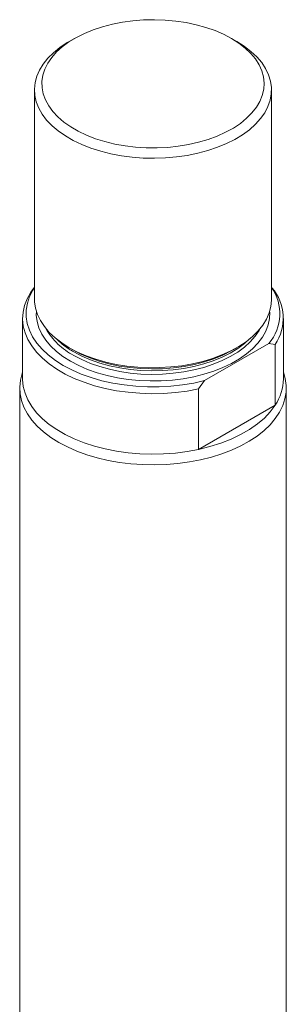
# Model space of a CAD drawing. Header units: millimetres. Extents: x 450 to 25135, y 150 to 17673.
# Tile 95 of 201: x 5056 to 5146, y 14367 to 14700. Entities that reach past the tile are written whole.
import ezdxf

# ---------------------------------------------------------------- set-up
doc = ezdxf.new("R2010")
doc.units = ezdxf.units.MM
doc.linetypes.add('SLD-Centrada-doble', pattern=[12.7, 6.35, -1.27, 1.27, -1.27, 1.27, -1.27])
doc.linetypes.add('SLD-Continua', pattern=[0])
doc.layers.add('OCULTA', color=8, linetype='SLD-Continua')

msp = doc.modelspace()

# ---------------------------------------------------------------- linework, layer by layer
at = {"layer": 'OCULTA', "linetype": 'SLD-Continua', "lineweight": 18, "ltscale": 30}
for p, q in [((5074.29, 14693.38), (5072.52, 14692.36)), ((5129.1, 14692.36), (5127.33, 14693.38)), ((5060.81, 14676.03), (5060.81, 14605.32)), ((5140.81, 14605.32), (5140.81, 14676.03)), ((5060.81, 14609.4), (5059.56, 14607.71)), ((5140.97, 14609.24), (5140.81, 14609.45)), ((5056.81, 14598.87), (5056.81, 14578.45)), ((5144.81, 14578.45), (5144.81, 14598.87)), ((5072.52, 14588.99), (5073.74, 14588.29)), ((5139.95, 14590.44), (5118.23, 14577.9)), ((5127.87, 14588.29), (5129.1, 14588.99)), ((5142.05, 14590.02), (5139.95, 14590.44)), ((5142.05, 14569.61), (5142.05, 14590.02)), ((5056.81, 14580.88), (5056.62, 14580.33)), ((5144.99, 14580.33), (5144.81, 14580.88)), ((5055.81, 14575.41), (5055.81, 13099.29)), ((5116.13, 14575.06), (5118.23, 14577.9)), ((5116.13, 14554.64), (5116.13, 14575.06)), ((5145.81, 13099.29), (5145.81, 14575.41)), ((5142.05, 14569.61), (5116.13, 14554.64))]:
    msp.add_line(p, q, dxfattribs=at)
at = {"layer": 'OCULTA', "linetype": 'SLD-Continua', "lineweight": 18, "ltscale": 30, "flags": 128}
for points in [[(5127.32, 14693.38), (5124.64, 14694.78), (5121.74, 14696.03), (5118.63, 14697.12), (5115.37, 14698.02), (5111.96, 14698.74), (5108.46, 14699.26), (5104.88, 14699.59), (5101.26, 14699.72), (5097.64, 14699.64), (5094.05, 14699.37), (5090.52, 14698.89), (5087.09, 14698.22), (5083.78, 14697.36), (5080.64, 14696.32), (5077.68, 14695.11), (5074.94, 14693.74), (5072.44, 14692.23), (5070.2, 14690.58), (5068.26, 14688.82), (5066.61, 14686.96), (5065.29, 14685.01), (5064.29, 14683), (5063.64, 14680.94), (5063.33, 14678.86), (5063.38, 14676.76), (5063.77, 14674.68), (5064.51, 14672.64), (5065.59, 14670.64), (5066.99, 14668.71), (5068.72, 14666.87), (5070.74, 14665.14), (5073.04, 14663.52), (5075.6, 14662.04), (5078.4, 14660.71), (5081.41, 14659.55), (5084.59, 14658.55), (5087.93, 14657.74), (5091.39, 14657.12), (5094.94, 14656.69), (5098.54, 14656.46), (5102.17, 14656.44), (5105.78, 14656.61), (5109.34, 14656.99), (5112.83, 14657.56), (5116.2, 14658.33), (5119.43, 14659.28), (5122.48, 14660.41), (5125.33, 14661.7), (5127.96, 14663.14), (5130.33, 14664.72), (5132.42, 14666.43), (5134.22, 14668.24), (5135.71, 14670.15), (5136.87, 14672.13), (5137.69, 14674.17), (5138.17, 14676.24), (5138.3, 14678.33), (5138.09, 14680.42), (5137.52, 14682.49), (5136.61, 14684.51), (5135.37, 14686.48), (5133.8, 14688.36), (5131.92, 14690.15), (5129.76, 14691.83), (5127.32, 14693.38)], [(5129.09, 14692.36), (5131.62, 14690.76), (5133.87, 14689.03), (5135.83, 14687.18), (5137.49, 14685.24), (5138.82, 14683.22), (5139.82, 14681.13), (5140.47, 14679), (5140.78, 14676.84), (5140.74, 14674.68), (5140.34, 14672.52), (5139.6, 14670.4), (5138.52, 14668.33), (5137.1, 14666.33), (5135.37, 14664.41), (5133.33, 14662.59), (5131.01, 14660.89), (5128.42, 14659.32), (5125.59, 14657.9), (5122.54, 14656.64), (5119.3, 14655.55), (5115.9, 14654.64), (5112.36, 14653.92), (5108.73, 14653.4), (5105.02, 14653.07), (5101.28, 14652.94), (5097.53, 14653.02), (5093.81, 14653.29), (5090.15, 14653.77), (5086.59, 14654.45), (5083.15, 14655.31), (5079.87, 14656.36), (5076.77, 14657.57), (5073.88, 14658.95), (5071.23, 14660.49), (5068.84, 14662.15), (5066.73, 14663.94), (5064.91, 14665.84), (5063.42, 14667.82), (5062.25, 14669.88), (5061.42, 14671.99), (5060.94, 14674.14), (5060.81, 14676.3), (5061.03, 14678.46), (5061.6, 14680.6), (5062.51, 14682.7), (5063.76, 14684.74), (5065.34, 14686.71), (5067.23, 14688.58), (5069.41, 14690.34), (5071.87, 14691.97), (5072.52, 14692.36)], [(5060.81, 14609.36), (5060.22, 14608.43), (5059.13, 14606.23), (5058.39, 14603.98), (5058.01, 14601.7), (5058, 14599.41), (5058.36, 14597.12), (5059.09, 14594.87), (5060.17, 14592.67), (5061.6, 14590.53), (5063.36, 14588.48), (5065.45, 14586.53), (5067.84, 14584.7), (5070.51, 14583.01), (5073.44, 14581.47), (5076.61, 14580.09), (5079.99, 14578.88), (5083.54, 14577.86), (5087.24, 14577.04), (5091.06, 14576.41), (5094.96, 14576), (5098.91, 14575.79), (5102.88, 14575.79), (5106.83, 14576.01), (5110.73, 14576.44), (5114.54, 14577.07), (5118.23, 14577.9)], [(5116.13, 14575.06), (5112.31, 14574.35), (5108.39, 14573.85), (5104.4, 14573.55), (5100.39, 14573.47), (5096.38, 14573.6), (5092.41, 14573.93), (5088.51, 14574.48), (5084.71, 14575.23), (5081.04, 14576.17), (5077.54, 14577.31), (5074.23, 14578.62), (5071.15, 14580.11), (5068.31, 14581.74), (5065.74, 14583.53), (5063.46, 14585.44), (5061.5, 14587.46), (5059.86, 14589.57), (5058.56, 14591.77), (5057.62, 14594.02), (5057.03, 14596.31), (5056.81, 14598.63), (5056.95, 14600.94), (5057.46, 14603.24), (5058.34, 14605.51), (5059.56, 14607.71)], [(5060.81, 14605.32), (5060.83, 14604.51), (5061.14, 14602.35), (5061.8, 14600.22), (5062.79, 14598.13), (5064.13, 14596.11), (5065.78, 14594.16), (5067.74, 14592.32), (5070, 14590.59), (5072.52, 14588.99)], [(5072.52, 14588.99), (5075.3, 14587.53), (5078.29, 14586.23), (5081.49, 14585.1), (5084.85, 14584.14), (5088.36, 14583.37), (5091.97, 14582.8), (5095.66, 14582.42), (5099.4, 14582.24), (5103.15, 14582.27), (5106.88, 14582.49), (5110.55, 14582.92), (5114.14, 14583.55), (5117.62, 14584.36), (5120.94, 14585.37), (5124.09, 14586.54), (5127.03, 14587.88), (5129.75, 14589.38), (5132.21, 14591.01), (5134.39, 14592.77), (5136.28, 14594.64), (5137.85, 14596.61), (5139.1, 14598.65), (5140.02, 14600.75), (5140.58, 14602.89), (5140.8, 14605.05), (5140.81, 14605.32)], [(5073.75, 14588.28), (5076.49, 14586.85), (5079.45, 14585.57), (5082.61, 14584.47), (5085.95, 14583.54), (5089.42, 14582.81), (5093, 14582.28), (5096.65, 14581.94), (5100.34, 14581.81), (5104.04, 14581.89), (5107.71, 14582.17), (5111.31, 14582.66), (5114.81, 14583.34), (5118.18, 14584.22), (5121.39, 14585.28), (5124.41, 14586.51), (5127.21, 14587.91), (5127.87, 14588.29)], [(5056.62, 14580.33), (5056.6, 14580.26), (5056.03, 14577.99), (5055.81, 14575.69), (5055.94, 14573.4), (5056.43, 14571.12), (5057.26, 14568.87), (5058.43, 14566.67), (5059.93, 14564.54), (5061.75, 14562.5), (5063.88, 14560.56), (5066.3, 14558.73), (5068.99, 14557.04)], [(5056.81, 14578.45), (5056.81, 14578.21), (5057.03, 14575.9), (5057.62, 14573.61), (5058.56, 14571.35), (5059.86, 14569.16), (5061.5, 14567.04), (5063.46, 14565.02), (5065.74, 14563.11), (5068.31, 14561.33), (5071.15, 14559.69), (5074.23, 14558.21), (5077.54, 14556.89), (5081.04, 14555.76), (5084.71, 14554.81), (5088.51, 14554.07), (5092.41, 14553.52), (5096.38, 14553.18), (5100.39, 14553.05), (5104.4, 14553.14), (5108.39, 14553.43), (5112.31, 14553.94), (5116.13, 14554.64)], [(5068.99, 14557.04), (5071.92, 14555.49), (5075.09, 14554.09), (5078.45, 14552.86), (5081.99, 14551.81), (5085.68, 14550.94), (5089.48, 14550.26), (5093.37, 14549.78), (5097.33, 14549.51), (5101.3, 14549.43), (5105.28, 14549.56), (5109.22, 14549.89), (5113.09, 14550.42), (5116.87, 14551.14), (5120.52, 14552.05), (5124.02, 14553.15), (5127.34, 14554.42), (5130.45, 14555.86), (5133.32, 14557.45), (5135.95, 14559.18), (5138.29, 14561.03), (5140.35, 14563), (5142.09, 14565.07), (5143.51, 14567.21), (5144.6, 14569.43), (5145.34, 14571.68), (5145.74, 14573.97), (5145.78, 14576.27), (5145.47, 14578.56), (5144.99, 14580.33)], [(5116.13, 14554.64), (5119.99, 14555.59), (5123.68, 14556.75), (5127.16, 14558.11), (5130.4, 14559.66), (5133.37, 14561.37), (5136.04, 14563.24), (5138.39, 14565.25), (5140.4, 14567.38), (5142.05, 14569.61)]]:
    msp.add_lwpolyline(points, dxfattribs=at)
at = {"layer": 'OCULTA', "linetype": 'SLD-Centrada-doble', "lineweight": 18, "ltscale": 30, "flags": 128}
for points in [[(5072.95, 14584.42), (5070.42, 14586.02), (5068.18, 14587.75), (5066.23, 14589.6), (5064.59, 14591.55), (5063.28, 14593.57), (5062.31, 14595.67), (5061.69, 14597.8), (5061.42, 14599.96), (5061.43, 14601.26)], [(5140.18, 14601.26), (5140.2, 14601.04), (5140.11, 14598.88), (5139.66, 14596.73), (5138.86, 14594.61), (5137.72, 14592.55), (5136.25, 14590.56), (5134.45, 14588.66), (5132.35, 14586.87), (5129.96, 14585.2), (5127.31, 14583.67), (5124.42, 14582.29), (5121.31, 14581.08), (5118.02, 14580.04), (5114.58, 14579.19), (5111, 14578.53), (5107.34, 14578.07), (5103.62, 14577.81), (5099.87, 14577.76), (5096.13, 14577.92), (5092.43, 14578.27), (5088.81, 14578.83), (5085.3, 14579.59), (5081.92, 14580.54), (5078.72, 14581.66), (5075.72, 14582.96), (5072.95, 14584.42)], [(5074.08, 14586.38), (5076.78, 14584.96), (5079.71, 14583.7), (5082.84, 14582.61), (5086.13, 14581.7), (5089.56, 14580.97), (5093.1, 14580.44), (5096.7, 14580.11), (5100.35, 14579.99), (5104, 14580.06), (5107.62, 14580.34), (5111.18, 14580.82), (5114.64, 14581.5), (5117.97, 14582.36), (5121.14, 14583.41), (5124.12, 14584.63), (5126.88, 14586.01), (5129.4, 14587.53), (5131.65, 14589.19), (5133.62, 14590.97), (5135.28, 14592.85), (5136.61, 14594.81), (5136.96, 14595.44)], [(5133.42, 14591.95), (5131.65, 14590.37), (5129.4, 14588.71), (5126.88, 14587.18), (5124.12, 14585.8), (5121.14, 14584.58), (5117.97, 14583.54), (5114.64, 14582.67), (5111.18, 14582), (5107.62, 14581.52), (5104, 14581.24), (5100.35, 14581.16), (5096.7, 14581.29), (5093.1, 14581.62), (5089.56, 14582.15), (5086.13, 14582.87), (5082.84, 14583.78), (5079.71, 14584.87), (5076.78, 14586.13), (5074.08, 14587.55)]]:
    msp.add_lwpolyline(points, dxfattribs=at)
at = {"layer": 'OCULTA', "linetype": 'SLD-Continua', "lineweight": 18, "ltscale": 900}
for centre, radius, start, end in [((5128.02, 14600.46), 15.58, 319.9621, 34.8376), ((5128.74, 14598.91), 16.01, 326.2572, 40.1661), ((5128.54, 14578.67), 16.27, 326.1667, 359.2435)]:
    msp.add_arc(centre, radius, start, end, dxfattribs=at)
at = {"layer": 'OCULTA', "linetype": 'SLD-Centrada-doble', "lineweight": 18, "ltscale": 900}
for centre, radius, start, end in [((5084.89, 14607.05), 23.33, 209.854, 242.3992), ((5088.23, 14612.63), 28.8, 225.899, 240.5566)]:
    msp.add_arc(centre, radius, start, end, dxfattribs=at)

doc.saveas('drawing.dxf')
